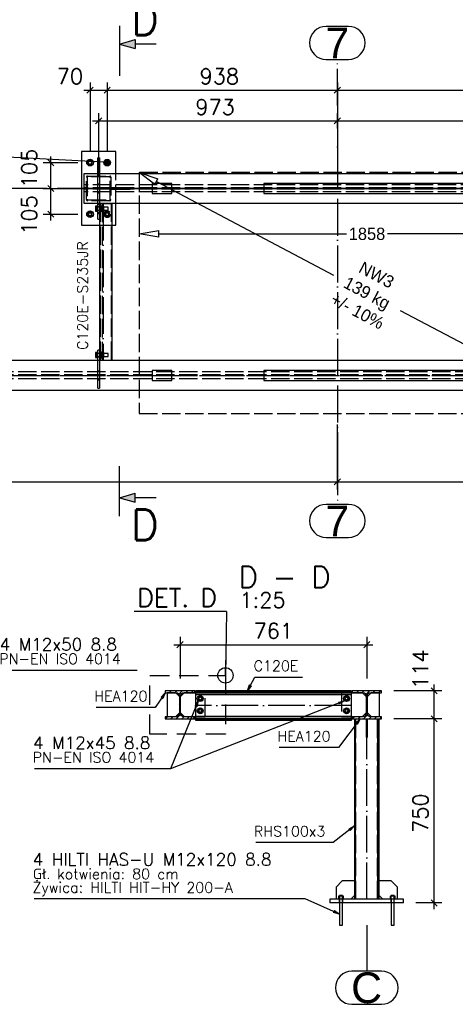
# Paper-space layout 'A2' of a CAD drawing. Header units: millimetres. Extents: x -144 to 420, y 0 to 415.
# Tile 6 of 12: x 81 to 152, y 108 to 268. Entities that reach past the tile are written whole.
import ezdxf

# ---------------------------------------------------------------- set-up
doc = ezdxf.new("R2010")
doc.units = ezdxf.units.MM
for name, pattern in [('ACAD_ISO02W100', [15, 12, -3]), ('ACAD_ISO04W100', [30, 24, -3, 0, -3]), ('HIDDEN2', [4.7625, 3.175, -1.5875]), ('Kropki i Kreski', [6.702778, 3.527778, -1.763889, 0, -1.411111])]:
    doc.linetypes.add(name, pattern=pattern)
doc.layers.get('0').update_dxf_attribs({"linetype": 'CONTINUOUS'})
for name, color, linetype in [('AS_DIM_ON', 7, 'CONTINUOUS'), ('AS_INS_ON', 7, 'CONTINUOUS'), ('AS_Siatki', 72, 'CONTINUOUS'), ('AS_Standard', 7, 'CONTINUOUS')]:
    doc.layers.add(name, color=color, linetype=linetype)
doc.styles.add('Arial', font='arial.ttf')
doc.styles.add('PB_CalloutText_Small', font='txt.shx', dxfattribs={"height": 3})
doc.styles.add('PB_CutSymbolDown', font='txt.shx', dxfattribs={"height": 5})
doc.styles.add('PB_CutSymbolUp', font='txt.shx', dxfattribs={"height": 5})
doc.styles.add('ROMANS', font='romans')
doc.styles.add('Simplex.shx', font='Simplex.shx', dxfattribs={"height": 1.7})
pattern_1 = [(45, (123.24326, 156.572), (-0.449013, 0.449013), [])]

# ---------------------------------------------------------------- blocks, each defined once
blk = doc.blocks.new('_ClosedBlank')
at = {"color": 0, "linetype": 'ByBlock', "lineweight": -2}
for p, q in [((-1, 0.167), (0, 0)), ((-1, 0.167), (-1, -0.167)), ((0, 0), (-1, -0.167))]:
    blk.add_line(p, q, dxfattribs=at)
blk = doc.blocks.new('NW3')
at = {"color": 0, "ltscale": 0.25}
for p, q in [((-71.47, 37.79), (-42.61, 22.56)), ((-5.98, 36.08), (-5.98, 22.02)), ((-74.3, 29.32), (-74.3, 29.23)), ((-71.1, 29.28), (-40.49, 29.28)), ((-3.18, 29.28), (-33.78, 29.28)), ((-2.81, 1.54), (-31.66, 16.77)), ((-5.98, 3.24), (-5.98, 17.31)), ((-5.94, 0.04), (-6.03, 0.04)), ((0.02, 0.04), (0, 0))]:
    blk.add_line(p, q, dxfattribs=at)
at = {"color": 0, "linetype": 'Kropki i Kreski', "ltscale": 0.25}
for p, q in [((-76.3, 36.68), (2.02, 36.68)), ((-76.3, 6.24), (2.02, 6.24))]:
    blk.add_line(p, q, dxfattribs=at)
at = {"color": 0, "ltscale": 0.25}
for points in [[(-72.14, 37.48), (-72.14, 35.88), (-68.94, 35.88), (-68.94, 37.48)], [(-53.94, 37.48), (-53.94, 35.88), (-20.34, 35.88), (-20.34, 37.48)], [(-5.34, 37.48), (-5.34, 35.88), (-2.14, 35.88), (-2.14, 37.48)], [(-72.14, 7.04), (-72.14, 5.44), (-68.94, 5.44), (-68.94, 7.04)], [(-53.94, 7.04), (-53.94, 5.44), (-20.34, 5.44), (-20.34, 7.04)], [(-5.34, 7.04), (-5.34, 5.44), (-2.14, 5.44), (-2.14, 7.04)]]:
    blk.add_lwpolyline(points, close=True, dxfattribs=at)
at = {"layer": 'AS_Standard', "color": 0, "linetype": 'ACAD_ISO02W100', "ltscale": 0.25}
blk.add_lwpolyline([(-74.3, 0.04), (0.02, 0.04), (0.02, 39.28), (-74.3, 39.28)], close=True, dxfattribs=at)
at = {"color": 0, "ltscale": 0.25}
for p, xscale, yscale, zscale, rotation in [((-74.3, 39.28), 3.200000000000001, 3.200000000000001, 3.200000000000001, 152.1665248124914), ((-5.98, 39.28), 3.2, 3.2, 3.2, 89.99999999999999), ((-74.3, 29.28), 3.2, 3.2, 3.2, 180), ((-5.98, 0.04), 3.2, 3.2, 3.2, 270), ((0.02, 0.04), 3.2, 3.2, 3.2, 332.1665248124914)]:
    blk.add_blockref('_ClosedBlank', p, dxfattribs=dict(at, xscale=xscale, yscale=yscale, zscale=zscale, rotation=rotation))
at = {"color": 0, "ltscale": 0.25, "xscale": 3.2, "yscale": 3.2, "zscale": 3.2}
blk.add_blockref('_ClosedBlank', (0.02, 29.28), dxfattribs=at)
at = {"color": 0, "ltscale": 0.25, "insert": (-37.14, 29.28), "char_height": 2, "attachment_point": 5}
blk.add_mtext('1858', dxfattribs=at)
at = {"color": 0, "ltscale": 0.25, "char_height": 2, "attachment_point": 5}
for s, insert, rotation in [('NW3\\P139 kg\\P+/- 10%', (-37.14, 19.66), 332.1665), ('981', (-5.98, 19.66), 90)]:
    blk.add_mtext(s, dxfattribs=dict(at, insert=insert, rotation=rotation))
blk = doc.blocks.new('sectionup')
blk.add_hatch(color=256).paths.add_polyline_path([(-2.55, 0.73), (-2.55, -0.73), (0, 0)])
at = {"color": 7, "linetype": 'Continuous'}
for p, q in [((0, 3), (0, -5.15)), ((-6, 0), (-2.55, 0))]:
    blk.add_line(p, q, dxfattribs=at)
for p, q in [((0, 0), (-2.55, 0.73)), ((-2.55, 0.73), (-2.55, -0.73)), ((0, 0), (-2.55, -0.73))]:
    blk.add_line(p, q)
blk = doc.blocks.new('sectiondown')
blk.add_hatch(color=256).paths.add_polyline_path([(0, 0), (-2.55, 0.73), (-2.55, -0.73)])
at = {"color": 7, "linetype": 'Continuous'}
for p, q in [((0, -3), (0, 5.15)), ((-6, 0), (-2.55, 0))]:
    blk.add_line(p, q, dxfattribs=at)
for p, q in [((0, 0), (-2.55, 0.73)), ((-2.55, -0.73), (-2.55, 0.73)), ((0, 0), (-2.55, -0.73))]:
    blk.add_line(p, q)

psp = doc.layouts.new('A2')

# ---------------------------------------------------------------- hatches: boundary and pattern name
h = psp.add_hatch()
h.set_pattern_fill('ANSI31', color=256, scale=0.2, style=0)
h.set_pattern_definition(pattern_1)
h.paths.add_polyline_path([(104.93, 154.41), (109.73, 154.41), (109.73, 154.73), (107.91, 154.73, -0.414214), (107.43, 155.21), (107.43, 158.17, -0.414214), (107.91, 158.65), (109.73, 158.65), (109.73, 158.97), (104.93, 158.97), (104.93, 158.65), (106.75, 158.65, -0.414214), (107.23, 158.17), (107.23, 155.21, -0.414214), (106.75, 154.73), (104.93, 154.73)], flags=0)
h = psp.add_hatch()
h.set_pattern_fill('ANSI31', color=256, scale=0.2, style=0)
h.set_pattern_definition(pattern_1)
h.paths.add_polyline_path([(135.37, 154.41), (140.17, 154.41), (140.17, 154.73), (138.35, 154.73, -0.414214), (137.87, 155.21), (137.87, 158.17, -0.414214), (138.35, 158.65), (140.17, 158.65), (140.17, 158.97), (135.37, 158.97), (135.37, 158.65), (137.19, 158.65, -0.414214), (137.67, 158.17), (137.67, 155.21, -0.414214), (137.19, 154.73), (135.37, 154.73)], flags=0)

# ---------------------------------------------------------------- linework, layer by layer
at = {"color": 20, "linetype": 'Continuous', "ltscale": 0.25}
for p, q in [((134.79, 267.15), (131.16, 267.15)), ((131.16, 261.75), (134.79, 261.75)), ((134.79, 189.32), (131.16, 189.32)), ((131.16, 183.92), (134.79, 183.92)), ((140.18, 113.31), (135.36, 113.31)), ((135.36, 107.91), (140.18, 107.91))]:
    psp.add_line(p, q, dxfattribs=at)
at = {"color": 20, "linetype": 'ACAD_ISO04W100', "ltscale": 0.25}
for p, q in [((132.98, 254.25), (132.98, 261.75)), ((132.98, 254.26), (132.98, 196.82)), ((132.98, 254.26), (132.98, 254.25)), ((268.08, 240.76), (3.88, 240.76)), ((132.98, 196.82), (132.98, 196.82)), ((132.98, 196.82), (132.98, 189.32)), ((137.77, 124.41), (137.77, 124.41)), ((137.77, 120.81), (137.77, 117.06)), ((137.77, 117.06), (137.77, 117.06)), ((137.77, 117.06), (137.77, 113.31))]:
    psp.add_line(p, q, dxfattribs=at)
at = {"linetype": 'Continuous', "ltscale": 0.25}
for p, q in [((96.86, 246.76), (91.26, 246.76)), ((91.26, 246.76), (91.26, 234.76)), ((92.66, 245.37), (92.29, 245.16)), ((93.02, 245.16), (92.66, 245.37)), ((94.18, 245.76), (93.94, 245.76)), ((93.94, 244.76), (93.94, 245.76)), ((94.18, 245.76), (94.18, 244.76)), ((95.46, 245.37), (95.09, 245.16)), ((95.82, 245.16), (95.46, 245.37)), ((96.86, 243.16), (96.86, 246.76)), ((92.29, 245.16), (92.29, 244.75)), ((92.29, 244.75), (92.66, 244.54)), ((92.66, 244.54), (93.02, 244.75)), ((93.02, 244.75), (93.02, 245.16)), ((93.94, 244.76), (94.18, 244.76)), ((93.94, 243.16), (93.94, 244.76)), ((94.18, 244.76), (94.18, 243.16)), ((95.09, 245.16), (95.09, 244.75)), ((95.09, 244.75), (95.46, 244.54)), ((95.46, 244.54), (95.82, 244.75)), ((95.82, 244.75), (95.82, 245.16)), ((204.86, 243.16), (91.66, 243.16)), ((91.66, 243.16), (91.66, 238.36)), ((91.66, 238.36), (204.86, 238.36)), ((93.84, 237.86), (93.54, 237.86)), ((93.54, 237.86), (93.54, 237.66)), ((93.84, 237.66), (93.54, 237.66)), ((93.54, 237.66), (93.54, 237.25)), ((93.94, 237.94), (93.84, 237.94)), ((93.84, 237.93), (93.84, 237.94)), ((93.84, 237.9), (93.84, 237.93)), ((93.84, 237.85), (93.84, 237.9)), ((93.84, 237.79), (93.84, 237.85)), ((93.84, 237.72), (93.84, 237.79)), ((93.84, 237.64), (93.84, 237.72)), ((93.84, 237.55), (93.84, 237.64)), ((93.84, 237.46), (93.84, 237.55)), ((93.84, 237.36), (93.84, 237.46)), ((93.84, 237.27), (93.84, 237.36)), ((93.94, 236.66), (93.94, 238.36)), ((94.18, 238.36), (94.18, 238.26)), ((96.26, 238.26), (94.18, 238.26)), ((94.18, 238.26), (94.18, 212.82)), ((96.26, 212.82), (96.26, 238.26)), ((96.86, 234.76), (96.86, 238.36)), ((92.66, 236.97), (92.29, 236.76)), ((92.29, 236.76), (92.29, 236.35)), ((92.29, 236.35), (92.66, 236.14)), ((93.02, 236.76), (92.66, 236.97)), ((92.66, 236.14), (93.02, 236.35)), ((93.02, 236.35), (93.02, 236.76)), ((93.84, 237.25), (93.54, 237.25)), ((93.54, 237.25), (93.54, 237.05)), ((93.54, 237.05), (93.84, 237.05)), ((93.84, 237.19), (93.84, 237.27)), ((93.84, 237.12), (93.84, 237.19)), ((93.84, 237.06), (93.84, 237.12)), ((93.84, 237.01), (93.84, 237.06)), ((93.84, 236.98), (93.84, 237.01)), ((93.84, 236.98), (93.94, 236.98)), ((93.84, 236.98), (93.84, 236.98)), ((93.94, 235.76), (93.94, 236.66)), ((93.94, 236.66), (94.18, 236.66)), ((93.94, 235.76), (94.18, 235.76)), ((91.26, 234.76), (94.18, 234.76)), ((96.26, 234.76), (96.86, 234.76)), ((93.84, 214.02), (93.54, 214.02)), ((93.54, 214.02), (93.54, 213.82)), ((93.84, 213.82), (93.54, 213.82)), ((93.54, 213.82), (93.54, 213.41)), ((93.84, 213.41), (93.54, 213.41)), ((93.54, 213.41), (93.54, 213.21)), ((93.94, 214.1), (93.84, 214.1)), ((93.84, 214.09), (93.84, 214.1)), ((93.84, 214.06), (93.84, 214.09)), ((93.84, 214.01), (93.84, 214.06)), ((93.84, 213.95), (93.84, 214.01)), ((93.84, 213.88), (93.84, 213.95)), ((93.84, 213.8), (93.84, 213.88)), ((93.84, 213.71), (93.84, 213.8)), ((93.84, 213.62), (93.84, 213.71)), ((93.84, 213.52), (93.84, 213.62)), ((93.84, 213.43), (93.84, 213.52)), ((93.84, 213.35), (93.84, 213.43)), ((93.84, 213.28), (93.84, 213.35)), ((93.84, 213.22), (93.84, 213.28)), ((94.18, 214.42), (93.94, 214.42)), ((93.94, 212.72), (93.94, 214.42)), ((260.18, 212.72), (11.78, 212.72)), ((93.54, 213.21), (93.84, 213.21)), ((93.84, 213.17), (93.84, 213.22)), ((93.84, 213.14), (93.84, 213.17)), ((93.84, 213.14), (93.94, 213.14)), ((93.84, 213.14), (93.84, 213.14)), ((94.18, 212.82), (94.18, 212.72)), ((94.18, 212.82), (96.26, 212.82)), ((11.78, 207.92), (260.18, 207.92)), ((109.73, 158.97), (104.93, 158.97)), ((104.93, 158.97), (104.93, 158.65)), ((109.73, 158.65), (109.73, 158.97)), ((135.27, 158.97), (109.83, 158.97)), ((109.83, 158.97), (109.83, 158.85)), ((109.83, 158.85), (135.27, 158.85)), ((109.83, 158.85), (109.83, 158.77)), ((109.83, 158.77), (109.83, 158.73)), ((109.83, 158.73), (135.27, 158.73)), ((109.83, 158.73), (109.83, 158.61)), ((135.27, 158.85), (135.27, 158.97)), ((135.27, 158.77), (135.27, 158.85)), ((135.27, 158.73), (135.27, 158.77)), ((135.27, 158.61), (135.27, 158.73)), ((140.17, 158.97), (135.37, 158.97)), ((135.37, 158.97), (135.37, 158.65)), ((140.17, 158.65), (140.17, 158.97)), ((104.93, 158.65), (106.75, 158.65)), ((106.63, 158.61), (105.23, 158.61)), ((105.23, 158.61), (105.23, 154.77)), ((107.23, 158.01), (106.63, 158.61)), ((107.23, 158.17), (107.23, 155.21)), ((108.03, 158.61), (107.43, 158.01)), ((107.43, 155.21), (107.43, 158.17)), ((107.91, 158.65), (109.73, 158.65)), ((109.83, 158.61), (108.03, 158.61)), ((109.83, 158.61), (135.27, 158.61)), ((109.83, 158.61), (109.83, 158.53)), ((109.83, 158.53), (109.83, 158.32)), ((135.27, 158.32), (109.83, 158.32)), ((109.83, 158.32), (109.83, 154.83)), ((110.43, 158.04), (110.23, 157.69)), ((110.23, 157.69), (110.43, 157.35)), ((110.83, 158.04), (110.43, 158.04)), ((110.43, 157.35), (110.83, 157.35)), ((111.04, 157.69), (110.83, 158.04)), ((110.83, 157.35), (111.04, 157.69)), ((134.27, 158.04), (134.07, 157.69)), ((134.07, 157.69), (134.27, 157.35)), ((134.67, 158.04), (134.27, 158.04)), ((134.27, 157.35), (134.67, 157.35)), ((134.88, 157.69), (134.67, 158.04)), ((134.67, 157.35), (134.88, 157.69)), ((135.27, 158.53), (135.27, 158.61)), ((137.07, 158.61), (135.27, 158.61)), ((135.27, 158.32), (135.27, 158.53)), ((135.27, 154.83), (135.27, 158.32)), ((135.37, 158.65), (137.19, 158.65)), ((137.67, 158.01), (137.07, 158.61)), ((137.67, 158.17), (137.67, 155.21)), ((138.47, 158.61), (137.87, 158.01)), ((137.87, 155.21), (137.87, 158.17)), ((138.35, 158.65), (140.17, 158.65)), ((139.87, 158.61), (138.47, 158.61)), ((139.87, 154.77), (139.87, 158.61)), ((110.43, 156.04), (110.23, 155.69)), ((110.23, 155.69), (110.43, 155.35)), ((110.83, 156.04), (110.43, 156.04)), ((111.04, 155.69), (110.83, 156.04)), ((110.83, 155.35), (111.04, 155.69)), ((134.27, 156.04), (134.07, 155.69)), ((134.07, 155.69), (134.27, 155.35)), ((134.67, 156.04), (134.27, 156.04)), ((134.88, 155.69), (134.67, 156.04)), ((134.67, 155.35), (134.88, 155.69)), ((106.75, 154.73), (104.93, 154.73)), ((104.93, 154.73), (104.93, 154.41)), ((104.93, 154.41), (109.73, 154.41)), ((105.23, 154.77), (106.63, 154.77)), ((106.63, 154.77), (107.23, 155.37)), ((107.43, 155.37), (108.03, 154.77)), ((109.73, 154.73), (107.91, 154.73)), ((108.03, 154.77), (109.83, 154.77)), ((109.73, 154.41), (109.73, 154.73)), ((109.83, 154.83), (135.27, 154.83)), ((109.83, 154.83), (109.83, 154.62)), ((109.83, 154.62), (109.83, 154.53)), ((109.83, 154.53), (135.27, 154.53)), ((109.83, 154.53), (109.83, 154.41)), ((109.83, 154.41), (135.27, 154.41)), ((109.83, 154.41), (109.83, 154.37)), ((109.83, 154.37), (109.83, 154.29)), ((109.83, 154.29), (135.27, 154.29)), ((109.83, 154.29), (109.83, 154.17)), ((109.83, 154.17), (135.27, 154.17)), ((110.43, 155.35), (110.83, 155.35)), ((134.27, 155.35), (134.67, 155.35)), ((135.27, 154.62), (135.27, 154.83)), ((135.27, 154.77), (137.07, 154.77)), ((135.27, 154.53), (135.27, 154.62)), ((135.27, 154.41), (135.27, 154.53)), ((135.27, 154.37), (135.27, 154.41)), ((135.27, 154.29), (135.27, 154.37)), ((135.27, 154.17), (135.27, 154.29)), ((137.19, 154.73), (135.37, 154.73)), ((135.37, 154.73), (135.37, 154.41)), ((135.37, 154.41), (140.17, 154.41)), ((135.77, 154.41), (135.77, 125.01)), ((135.95, 125.01), (135.95, 154.41)), ((137.07, 154.77), (137.67, 155.37)), ((137.65, 154.41), (137.65, 151.41)), ((137.87, 155.37), (138.47, 154.77)), ((137.89, 151.41), (137.89, 154.41)), ((140.17, 154.73), (138.35, 154.73)), ((138.47, 154.77), (139.87, 154.77)), ((139.59, 125.01), (139.59, 154.41)), ((139.77, 125.01), (139.77, 154.41)), ((140.17, 154.41), (140.17, 154.73)), ((137.65, 151.41), (137.89, 151.41)), ((133.77, 128.01), (132.77, 127.01)), ((132.77, 127.01), (132.77, 125.01)), ((135.77, 128.01), (133.77, 128.01)), ((141.77, 128.01), (139.77, 128.01)), ((142.77, 127.01), (141.77, 128.01)), ((142.77, 125.01), (142.77, 127.01)), ((133.03, 125.11), (133.04, 125.11)), ((133.03, 125.11), (133.03, 125.01)), ((133.04, 125.11), (133.08, 125.11)), ((133.08, 125.11), (133.13, 125.11)), ((133.13, 125.11), (133.19, 125.11)), ((133.37, 125.5), (133.16, 125.5)), ((133.16, 125.5), (133.16, 125.11)), ((133.19, 125.11), (133.27, 125.11)), ((133.27, 125.11), (133.37, 125.11)), ((133.35, 125.61), (133.33, 125.61)), ((133.33, 125.61), (133.33, 125.5)), ((133.4, 125.61), (133.35, 125.61)), ((133.78, 125.5), (133.37, 125.5)), ((133.37, 125.11), (133.37, 125.5)), ((133.37, 125.11), (133.47, 125.11)), ((133.48, 125.61), (133.4, 125.61)), ((133.47, 125.11), (133.57, 125.11)), ((133.57, 125.61), (133.48, 125.61)), ((133.67, 125.61), (133.57, 125.61)), ((133.57, 125.11), (133.68, 125.11)), ((133.74, 125.61), (133.67, 125.61)), ((133.68, 125.11), (133.78, 125.11)), ((133.8, 125.61), (133.74, 125.61)), ((133.99, 125.5), (133.78, 125.5)), ((133.78, 125.5), (133.78, 125.11)), ((133.78, 125.11), (133.87, 125.11)), ((133.81, 125.61), (133.8, 125.61)), ((133.81, 125.5), (133.81, 125.61)), ((133.87, 125.11), (133.96, 125.11)), ((133.96, 125.11), (134.02, 125.11)), ((133.99, 125.11), (133.99, 125.5)), ((134.02, 125.11), (134.07, 125.11)), ((134.07, 125.11), (134.1, 125.11)), ((134.1, 125.11), (134.11, 125.11)), ((134.11, 125.01), (134.11, 125.11)), ((135.17, 125.01), (135.77, 125.61)), ((139.77, 125.61), (140.37, 125.01)), ((141.43, 125.11), (141.44, 125.11)), ((141.43, 125.11), (141.43, 125.01)), ((141.44, 125.11), (141.48, 125.11)), ((141.48, 125.11), (141.53, 125.11)), ((141.53, 125.11), (141.59, 125.11)), ((141.77, 125.5), (141.56, 125.5)), ((141.56, 125.5), (141.56, 125.11)), ((141.59, 125.11), (141.67, 125.11)), ((141.67, 125.11), (141.77, 125.11)), ((141.75, 125.61), (141.73, 125.61)), ((141.73, 125.61), (141.73, 125.5)), ((141.8, 125.61), (141.75, 125.61)), ((142.18, 125.5), (141.77, 125.5)), ((141.77, 125.11), (141.77, 125.5)), ((141.77, 125.11), (141.87, 125.11)), ((141.88, 125.61), (141.8, 125.61)), ((141.87, 125.11), (141.97, 125.11)), ((141.97, 125.61), (141.88, 125.61)), ((142.07, 125.61), (141.97, 125.61)), ((141.97, 125.11), (142.08, 125.11)), ((142.14, 125.61), (142.07, 125.61)), ((142.08, 125.11), (142.18, 125.11)), ((142.2, 125.61), (142.14, 125.61)), ((142.39, 125.5), (142.18, 125.5)), ((142.18, 125.5), (142.18, 125.11)), ((142.18, 125.11), (142.27, 125.11)), ((142.21, 125.61), (142.2, 125.61)), ((142.21, 125.5), (142.21, 125.61)), ((142.27, 125.11), (142.36, 125.11)), ((142.36, 125.11), (142.42, 125.11)), ((142.39, 125.11), (142.39, 125.5)), ((142.42, 125.11), (142.47, 125.11)), ((142.47, 125.11), (142.5, 125.11)), ((142.5, 125.11), (142.51, 125.11)), ((142.51, 125.01), (142.51, 125.11)), ((143.77, 125.01), (131.77, 125.01)), ((131.77, 125.01), (131.77, 124.41)), ((143.77, 124.41), (131.77, 124.41)), ((133.33, 124.41), (133.33, 120.81)), ((133.81, 120.81), (133.81, 124.41)), ((141.73, 124.41), (141.73, 120.81)), ((142.21, 120.81), (142.21, 124.41)), ((143.77, 124.41), (143.77, 125.01)), ((133.33, 120.81), (133.34, 120.81)), ((133.34, 120.81), (133.35, 120.81)), ((133.35, 120.81), (133.38, 120.81)), ((133.38, 120.81), (133.4, 120.81)), ((133.4, 120.81), (133.44, 120.81)), ((133.44, 120.81), (133.48, 120.81)), ((133.48, 120.81), (133.53, 120.81)), ((133.53, 120.81), (133.57, 120.81)), ((133.57, 120.81), (133.62, 120.81)), ((133.62, 120.81), (133.67, 120.81)), ((133.67, 120.81), (133.71, 120.81)), ((133.71, 120.81), (133.74, 120.81)), ((133.74, 120.81), (133.77, 120.81)), ((133.77, 120.81), (133.8, 120.81)), ((133.8, 120.81), (133.81, 120.81)), ((133.81, 120.81), (133.81, 120.81)), ((141.73, 120.81), (141.74, 120.81)), ((141.74, 120.81), (141.75, 120.81)), ((141.75, 120.81), (141.78, 120.81)), ((141.78, 120.81), (141.8, 120.81)), ((141.8, 120.81), (141.84, 120.81)), ((141.84, 120.81), (141.88, 120.81)), ((141.88, 120.81), (141.93, 120.81)), ((141.93, 120.81), (141.97, 120.81)), ((141.97, 120.81), (142.02, 120.81)), ((142.02, 120.81), (142.07, 120.81)), ((142.07, 120.81), (142.11, 120.81)), ((142.11, 120.81), (142.14, 120.81)), ((142.14, 120.81), (142.17, 120.81)), ((142.17, 120.81), (142.2, 120.81)), ((142.2, 120.81), (142.21, 120.81)), ((142.21, 120.81), (142.21, 120.81))]:
    psp.add_line(p, q, dxfattribs=at)
at = {"color": 0, "linetype": 'ByBlock', "lineweight": -2}
for p, q in [((95.01, 245.17), (94.99, 244.84)), ((96, 244.96), (94.99, 244.84)), ((95.01, 245.17), (96, 244.96)), ((118.32, 158.97), (118.66, 159.93)), ((118.95, 159.76), (118.32, 158.97)), ((118.95, 159.76), (118.66, 159.93)), ((104.23, 157.92), (104.93, 158.65)), ((104.23, 157.92), (104.51, 157.73)), ((104.93, 158.65), (104.51, 157.73)), ((109.78, 156.47), (110.31, 157.33)), ((110.31, 157.33), (110.09, 156.35)), ((133.16, 157.13), (134.15, 157.33)), ((133.16, 157.13), (133.28, 156.82)), ((134.15, 157.33), (133.28, 156.82)), ((109.78, 156.47), (110.09, 156.35)), ((135.98, 153.72), (136.71, 154.41)), ((136.71, 154.41), (136.24, 153.52)), ((135.98, 153.72), (136.24, 153.52)), ((134.89, 136.5), (135.77, 136.99)), ((134.89, 136.5), (135.09, 136.24)), ((135.77, 136.99), (135.09, 136.24)), ((132.49, 123.17), (132.35, 122.86)), ((133.33, 122.61), (132.35, 122.86)), ((132.49, 123.17), (133.33, 122.61))]:
    psp.add_line(p, q, dxfattribs=at)
at = {"color": 84, "linetype": 'ACAD_ISO02W100', "ltscale": 0.25}
for p, q in [((92.06, 238.94), (92.06, 242.58)), ((92.18, 242.52), (92.18, 239)), ((92.24, 242.76), (95.88, 242.76)), ((95.82, 242.64), (92.3, 242.64)), ((93.94, 243.36), (94.18, 243.36)), ((93.94, 242.86), (93.94, 243.16)), ((94.18, 242.86), (93.94, 242.86)), ((93.94, 241.46), (93.94, 242.86)), ((94.18, 243.16), (94.18, 242.86)), ((94.18, 242.86), (94.18, 241.46)), ((95.94, 239), (95.94, 242.52)), ((96.06, 242.58), (96.06, 238.94)), ((96.86, 238.36), (96.86, 243.16)), ((204.86, 241.34), (91.66, 241.34)), ((204.86, 240.86), (91.66, 240.86)), ((204.86, 240.66), (91.66, 240.66)), ((94.18, 241.46), (93.94, 241.46)), ((93.94, 240.86), (93.94, 241.46)), ((93.94, 240.06), (93.94, 240.66)), ((94.18, 241.46), (94.18, 240.86)), ((94.18, 240.66), (94.18, 240.06)), ((96.78, 240.87), (96.18, 240.87)), ((96.18, 240.63), (96.18, 240.87)), ((96.18, 240.63), (96.78, 240.63)), ((99.18, 240.87), (96.78, 240.87)), ((96.78, 240.87), (96.78, 240.63)), ((96.78, 240.63), (99.18, 240.63)), ((98.18, 240.87), (98.18, 240.63)), ((99.18, 240.63), (99.18, 240.87)), ((204.86, 240.18), (91.66, 240.18)), ((93.94, 240.06), (94.18, 240.06)), ((93.94, 238.36), (93.94, 240.06)), ((94.18, 240.06), (94.18, 238.36)), ((95.88, 238.76), (92.24, 238.76)), ((92.3, 238.88), (95.82, 238.88)), ((93.94, 238.16), (94.18, 238.16)), ((94.18, 237.74), (93.94, 237.74)), ((94.37, 237.7), (93.94, 237.7)), ((94.37, 237.74), (94.18, 237.74)), ((94.37, 212.82), (94.37, 238.26)), ((94.47, 237.94), (94.37, 237.94)), ((94.47, 237.94), (94.47, 237.93)), ((94.47, 237.93), (94.47, 237.9)), ((94.47, 237.9), (94.47, 237.86)), ((94.9, 237.86), (94.47, 237.86)), ((94.47, 237.86), (94.47, 237.79)), ((94.47, 237.79), (94.47, 237.72)), ((94.47, 237.72), (94.47, 237.64)), ((94.9, 237.66), (94.47, 237.66)), ((94.47, 237.64), (94.47, 237.55)), ((94.47, 237.55), (94.47, 237.46)), ((94.47, 237.46), (94.47, 237.36)), ((94.47, 237.36), (94.47, 237.27)), ((94.64, 238.26), (94.64, 212.82)), ((94.9, 237.66), (94.9, 237.86)), ((95.64, 237.7), (94.9, 237.7)), ((94.9, 237.25), (94.9, 237.66)), ((95.64, 237.68), (95.64, 237.7)), ((95.64, 237.62), (95.64, 237.68)), ((95.64, 237.55), (95.64, 237.62)), ((95.64, 237.46), (95.64, 237.55)), ((95.64, 237.36), (95.64, 237.46)), ((95.64, 237.29), (95.64, 237.36)), ((95.64, 237.23), (95.64, 237.29)), ((96.14, 212.82), (96.14, 238.26)), ((93.94, 237.22), (94.37, 237.22)), ((93.94, 237.18), (94.18, 237.18)), ((94.18, 236.76), (93.94, 236.76)), ((94.18, 237.18), (94.37, 237.18)), ((94.37, 236.98), (94.47, 236.98)), ((94.47, 237.27), (94.47, 237.19)), ((94.9, 237.25), (94.47, 237.25)), ((94.47, 237.19), (94.47, 237.12)), ((94.47, 237.12), (94.47, 237.05)), ((94.47, 237.05), (94.9, 237.05)), ((94.47, 237.05), (94.47, 237.01)), ((94.47, 237.01), (94.47, 236.98)), ((94.47, 236.98), (94.47, 236.98)), ((94.9, 237.05), (94.9, 237.25)), ((94.9, 237.22), (95.64, 237.22)), ((95.46, 236.97), (95.09, 236.76)), ((95.09, 236.76), (95.09, 236.35)), ((95.09, 236.35), (95.46, 236.14)), ((95.82, 236.76), (95.46, 236.97)), ((95.46, 236.14), (95.82, 236.35)), ((95.64, 237.22), (95.64, 237.23)), ((95.82, 236.35), (95.82, 236.76)), ((94.18, 234.76), (96.26, 234.76)), ((94.18, 213.9), (93.94, 213.9)), ((94.37, 213.86), (93.94, 213.86)), ((93.94, 213.38), (94.37, 213.38)), ((93.94, 213.34), (94.18, 213.34)), ((94.37, 213.9), (94.18, 213.9)), ((94.18, 213.34), (94.37, 213.34)), ((94.47, 214.1), (94.37, 214.1)), ((94.47, 214.1), (94.47, 214.09)), ((94.47, 214.09), (94.47, 214.06)), ((94.47, 214.06), (94.47, 214.02)), ((94.9, 214.02), (94.47, 214.02)), ((94.47, 214.02), (94.47, 213.95)), ((94.47, 213.95), (94.47, 213.88)), ((94.47, 213.88), (94.47, 213.8)), ((94.9, 213.82), (94.47, 213.82)), ((94.47, 213.8), (94.47, 213.71)), ((94.47, 213.71), (94.47, 213.62)), ((94.47, 213.62), (94.47, 213.52)), ((94.47, 213.52), (94.47, 213.43)), ((94.47, 213.43), (94.47, 213.35)), ((94.9, 213.41), (94.47, 213.41)), ((94.47, 213.35), (94.47, 213.28)), ((94.47, 213.28), (94.47, 213.21)), ((94.9, 213.82), (94.9, 214.02)), ((95.64, 213.86), (94.9, 213.86)), ((94.9, 213.41), (94.9, 213.82)), ((94.9, 213.21), (94.9, 213.41)), ((94.9, 213.38), (95.64, 213.38)), ((95.64, 213.84), (95.64, 213.86)), ((95.64, 213.78), (95.64, 213.84)), ((95.64, 213.71), (95.64, 213.78)), ((95.64, 213.62), (95.64, 213.71)), ((95.64, 213.52), (95.64, 213.62)), ((95.64, 213.45), (95.64, 213.52)), ((95.64, 213.39), (95.64, 213.45)), ((95.64, 213.38), (95.64, 213.39)), ((93.94, 211.02), (93.94, 212.72)), ((94.18, 212.72), (94.18, 211.02)), ((94.37, 213.14), (94.47, 213.14)), ((94.47, 213.21), (94.9, 213.21)), ((94.47, 213.21), (94.47, 213.17)), ((94.47, 213.17), (94.47, 213.14)), ((94.47, 213.14), (94.47, 213.14)), ((260.18, 210.9), (11.78, 210.9)), ((260.18, 210.42), (11.78, 210.42)), ((260.18, 210.22), (11.78, 210.22)), ((94.18, 211.02), (93.94, 211.02)), ((93.94, 210.42), (93.94, 211.02)), ((93.94, 209.62), (93.94, 210.22)), ((94.18, 211.02), (94.18, 210.42)), ((94.18, 210.22), (94.18, 209.62)), ((260.18, 209.74), (11.78, 209.74)), ((93.94, 209.62), (94.18, 209.62)), ((93.94, 208.22), (93.94, 209.62)), ((94.18, 209.62), (94.18, 208.22)), ((93.94, 208.22), (94.18, 208.22)), ((111.43, 158.61), (109.83, 158.61)), ((111.43, 154.77), (111.43, 158.61)), ((135.27, 158.61), (133.67, 158.61)), ((133.67, 158.61), (133.67, 154.77)), ((109.83, 154.77), (111.43, 154.77)), ((133.67, 154.77), (135.27, 154.77)), ((135.89, 154.41), (135.89, 125.01)), ((136.01, 125.01), (136.01, 154.41)), ((139.53, 125.01), (139.53, 154.41)), ((139.65, 125.01), (139.65, 154.41)), ((137.65, 153.81), (137.89, 153.81)), ((133.29, 125.01), (133.29, 124.41)), ((133.33, 125.01), (133.33, 124.41)), ((133.81, 124.41), (133.81, 125.01)), ((133.85, 124.41), (133.85, 125.01)), ((141.69, 125.01), (141.69, 124.41)), ((141.73, 125.01), (141.73, 124.41)), ((142.21, 124.41), (142.21, 125.01)), ((142.25, 124.41), (142.25, 125.01))]:
    psp.add_line(p, q, dxfattribs=at)
at = {"color": 10, "linetype": 'ACAD_ISO04W100', "ltscale": 0.25}
for p, q in [((91.66, 240.76), (204.86, 240.76)), ((94.06, 240.76), (94.06, 240.76)), ((94.79, 238.26), (94.79, 212.82)), ((11.78, 210.32), (260.18, 210.32)), ((107.33, 156.69), (107.33, 156.69)), ((135.27, 156.57), (109.83, 156.57)), ((137.77, 156.69), (137.77, 156.69)), ((137.77, 125.01), (137.77, 154.41))]:
    psp.add_line(p, q, dxfattribs=at)
at = {"color": 7}
psp.add_line((134.15, 157.33), (105.79, 146.28), dxfattribs=at)
for points in [[(96, 244.96), (32.96, 248.23), (-11.23, 248.23)], [(75.77, 159.69), (78.16, 162.31), (100.34, 162.31)], [(118.32, 158.97), (119.55, 161.17), (127.32, 161.17)], [(110.31, 157.33), (105.79, 146.28), (83.61, 146.28)], [(104.93, 158.65), (103.28, 156.24), (93.65, 156.24)], [(136.71, 154.41), (133.14, 149.71), (123.5, 149.71)], [(135.77, 136.99), (132.3, 134.24), (119.67, 134.24)], [(133.33, 122.61), (127.75, 125.08), (83.56, 125.08)]]:
    psp.add_lwpolyline(points, dxfattribs=at)
at = {"linetype": 'Continuous', "ltscale": 0.25}
for centre, radius in [((92.66, 244.96), 0.54), ((95.46, 244.96), 0.54), ((92.66, 244.96), 0.24), ((95.46, 244.96), 0.24), ((92.66, 236.56), 0.54), ((92.66, 236.56), 0.24), ((110.63, 157.69), 0.48), ((110.63, 157.69), 0.24), ((134.47, 157.69), 0.48), ((134.47, 157.69), 0.24), ((110.63, 155.69), 0.48), ((110.63, 155.69), 0.24), ((134.47, 155.69), 0.48), ((134.47, 155.69), 0.24)]:
    psp.add_circle(centre, radius, dxfattribs=at)
at = {"color": 84, "linetype": 'ACAD_ISO02W100', "ltscale": 0.25}
for centre, radius in [((92.66, 244.96), 0.28), ((95.46, 244.96), 0.28), ((92.66, 236.56), 0.28), ((95.46, 236.56), 0.54), ((95.46, 236.56), 0.28), ((95.46, 236.56), 0.24)]:
    psp.add_circle(centre, radius, dxfattribs=at)
at = {"color": 20, "linetype": 'Continuous', "ltscale": 0.25}
for centre, start, end in [((131.16, 264.45), 90, 270), ((134.79, 264.45), 270, 90), ((131.16, 186.62), 90, 270), ((134.79, 186.62), 270, 90), ((135.36, 110.61), 90, 270), ((140.18, 110.61), 270, 90)]:
    psp.add_arc(centre, 2.7, start, end, dxfattribs=at)
at = {"color": 84, "linetype": 'ACAD_ISO02W100', "ltscale": 0.25}
for centre, start, end in [((92.24, 242.58), 90, 180), ((95.88, 242.58), 0, 90), ((92.24, 238.94), 180, 270), ((95.88, 238.94), 270, 0)]:
    psp.add_arc(centre, 0.18, start, end, dxfattribs=at)
at = {"color": 84, "linetype": 'ACAD_ISO02W100', "ltscale": 0.25, "extrusion": (7.57912e-14, -3.13938e-14, -1)}
psp.add_arc((-92.3, 242.52), 0.12, 0, 90, dxfattribs=at)
at = {"color": 84, "linetype": 'ACAD_ISO02W100', "ltscale": 0.25, "extrusion": (-9.19502e-15, -1.51582e-13, -1)}
psp.add_arc((-95.82, 242.52), 0.12, 90, 180, dxfattribs=at)
at = {"color": 84, "linetype": 'ACAD_ISO02W100', "ltscale": 0.25, "extrusion": (-2.65269e-13, -1.09878e-13, -1)}
psp.add_arc((-92.3, 239), 0.12, 270, 0, dxfattribs=at)
at = {"color": 84, "linetype": 'ACAD_ISO02W100', "ltscale": 0.25, "extrusion": (1.32077e-13, -1.89478e-13, -1)}
psp.add_arc((-95.82, 239), 0.12, 180, 270, dxfattribs=at)
at = {"linetype": 'Continuous', "ltscale": 0.25, "extrusion": (0, 0, -1)}
for centre, start, end in [((-106.75, 158.17), 90, 180), ((-107.91, 158.17), 0, 90), ((-106.75, 155.21), 180, 270), ((-107.91, 155.21), 270, 0)]:
    psp.add_arc(centre, 0.48, start, end, dxfattribs=at)
at = {"linetype": 'Continuous', "ltscale": 0.25, "extrusion": (1.25575e-13, 3.03165e-13, -1)}
psp.add_arc((-137.19, 158.17), 0.48, 90, 180, dxfattribs=at)
at = {"linetype": 'Continuous', "ltscale": 0.25, "extrusion": (-3.03165e-13, 1.25575e-13, -1)}
psp.add_arc((-138.35, 158.17), 0.48, 0, 90, dxfattribs=at)
at = {"linetype": 'Continuous', "ltscale": 0.25, "extrusion": (1.25575e-13, -3.03165e-13, -1)}
psp.add_arc((-137.19, 155.21), 0.48, 180, 270, dxfattribs=at)
at = {"linetype": 'Continuous', "ltscale": 0.25, "extrusion": (-3.03165e-13, -1.25575e-13, -1)}
psp.add_arc((-138.35, 155.21), 0.48, 270, 0, dxfattribs=at)
at = {"layer": 'AS_DIM_ON', "color": 8}
for p, q in [((91.66, 256.76), (95.46, 256.76)), ((92.66, 258.01), (92.66, 246.96)), ((95.46, 258.01), (95.46, 246.96)), ((95.46, 256.76), (132.98, 256.76)), ((132.98, 258.01), (132.98, 242.76)), ((132.98, 256.76), (201.06, 256.76)), ((93.06, 251.76), (132.98, 251.76)), ((94.06, 253.01), (94.06, 242.76)), ((132.98, 250.51), (132.98, 253.01)), ((132.98, 251.76), (203.46, 251.76)), ((86.26, 240.76), (86.26, 245.96)), ((85.01, 244.96), (90.66, 244.96)), ((85.01, 240.76), (92.06, 240.76)), ((86.26, 235.56), (86.26, 240.76)), ((85.01, 236.56), (90.66, 236.56)), ((132.98, 191.73), (132.98, 202.32)), ((13.18, 192.98), (132.98, 192.98)), ((132.98, 192.98), (258.78, 192.98)), ((107.33, 167.72), (107.33, 160.97)), ((137.77, 167.72), (137.77, 160.97)), ((106.33, 166.47), (138.77, 166.47)), ((150.02, 158.97), (142.17, 158.97)), ((148.77, 154.41), (148.77, 159.97)), ((150.02, 154.41), (142.17, 154.41)), ((148.77, 123.41), (148.77, 154.41)), ((150.02, 124.41), (145.77, 124.41))]:
    psp.add_line(p, q, dxfattribs=at)
at = {"layer": 'AS_DIM_ON', "color": 8, "linetype": 'ByBlock', "lineweight": -2}
for p, q in [((93.16, 257.26), (92.16, 256.26)), ((94.96, 256.26), (95.96, 257.26)), ((95.96, 257.26), (94.96, 256.26)), ((132.48, 256.26), (133.48, 257.26)), ((133.48, 257.26), (132.48, 256.26)), ((94.56, 252.26), (93.56, 251.26)), ((132.48, 251.26), (133.48, 252.26)), ((133.48, 252.26), (132.48, 251.26)), ((86.76, 244.46), (85.76, 245.46)), ((86.76, 240.26), (85.76, 241.26)), ((85.76, 241.26), (86.76, 240.26)), ((85.76, 237.06), (86.76, 236.06)), ((132.48, 192.48), (133.48, 193.48)), ((133.48, 193.48), (132.48, 192.48)), ((107.83, 166.97), (106.83, 165.97)), ((137.27, 165.97), (138.27, 166.97)), ((149.27, 158.47), (148.27, 159.47)), ((149.27, 153.91), (148.27, 154.91)), ((148.27, 154.91), (149.27, 153.91)), ((148.27, 124.91), (149.27, 123.91))]:
    psp.add_line(p, q, dxfattribs=at)
at = {"layer": 'AS_INS_ON', "color": 84}
for q in [(99.84, 171.87), (114.73, 161.47)]:
    psp.add_line((114.89, 171.87), q, dxfattribs=at)
at = {"layer": 'AS_INS_ON', "linetype": 'ByBlock', "lineweight": -2}
psp.add_line((114.73, 161.47), (114.77, 163.97), dxfattribs=at)
at = {"layer": 'AS_INS_ON', "color": 84, "linetype": 'HIDDEN2'}
psp.add_lwpolyline([(102.43, 161.47), (114.73, 161.47), (114.73, 151.91), (102.43, 151.91), (102.43, 161.47)], dxfattribs=at)
at = {"layer": 'AS_INS_ON', "linetype": 'ByBlock', "lineweight": -2}
psp.add_circle((114.73, 161.47), 1.25, dxfattribs=at)

# ---------------------------------------------------------------- block references
at = {"xscale": -1}
for name, p in [('sectionup', (97.46, 264.26, -917.84)), ('sectiondown', (97.46, 190.39, -917.84))]:
    psp.add_blockref(name, p, dxfattribs=at)
at = {"color": 253}
psp.add_blockref('NW3', (174.95, 204.07, -910.97), dxfattribs=at)

# ---------------------------------------------------------------- texts
at = {"color": 96}
for style, p in [('PB_CutSymbolUp', (99.35, 265.74)), ('PB_CutSymbolDown', (99.34, 183.48))]:
    psp.add_text('D', height=5, dxfattribs=dict(at, style=style)).set_placement(p)
at = {"color": 7, "style": 'Simplex.shx'}
psp.add_text('C120E-S235JR', height=1.7, rotation=90, dxfattribs=at).set_placement((92.29, 214.45))
at = {"color": 84, "style": 'Simplex.shx'}
for s, height, p in [('D - D', 3.5, (116.87, 175.73)), ('1:25', 2.5, (117.03, 172.48))]:
    psp.add_text(s, height=height, dxfattribs=at).set_placement(p)
at = {"color": 7, "style": 'Simplex.shx'}
for s, height, p in [('4 M12x50 8.8', 2, (77.93, 165.52)), ('PN-EN ISO 4014', 1.7, (77.86, 163.31)), ('C120E', 1.7, (119.33, 162.17)), ('HEA120', 1.7, (93.35, 157.24)), ('HEA120', 1.7, (123.2, 150.71)), ('4 M12x45 8.8', 2, (83.37, 149.49)), ('PN-EN ISO 4014', 1.7, (83.31, 147.28)), ('RHS100x3', 1.7, (119.37, 135.24)), ('4 HILTI HAS-U M12x120 8.8', 2, (83.32, 130.5)), ('Gł. kotwienia: 80 cm', 1.7, (83.34, 128.29)), ('Żywica: HILTI HIT-HY 200-A', 1.7, (83.3, 126.08))]:
    psp.add_text(s, height=height, dxfattribs=at).set_placement(p)
at = {"layer": 'AS_DIM_ON', "color": 9, "style": 'ROMANS'}
for s, p in [('70', (87.23, 257.76)), ('938', (110.53, 257.76)), ('973', (109.83, 252.76)), ('761', (119.32, 167.47))]:
    psp.add_text(s, height=2.5, dxfattribs=at).set_placement(p)
for s, p in [('105', (84.01, 240.79)), ('105', (84.01, 233.21)), ('114', (147.77, 159.25)), ('750', (147.77, 135.82))]:
    psp.add_text(s, height=2.5, rotation=90, dxfattribs=at).set_placement(p)
at = {"layer": 'AS_INS_ON', "color": 84, "style": 'PB_CalloutText_Small'}
for s, p in [('DET.', (100.34, 172.62)), ('D', (110.62, 172.62))]:
    psp.add_text(s, height=3, dxfattribs=at).set_placement(p)
at = {"layer": 'AS_Siatki', "color": 20, "style": 'Arial'}
for s, p in [('7', (131.03, 261.95)), ('7', (131.03, 184.12)), ('C', (135.22, 108.11))]:
    psp.add_text(s, height=5, dxfattribs=at).set_placement(p)

doc.saveas('drawing.dxf')
